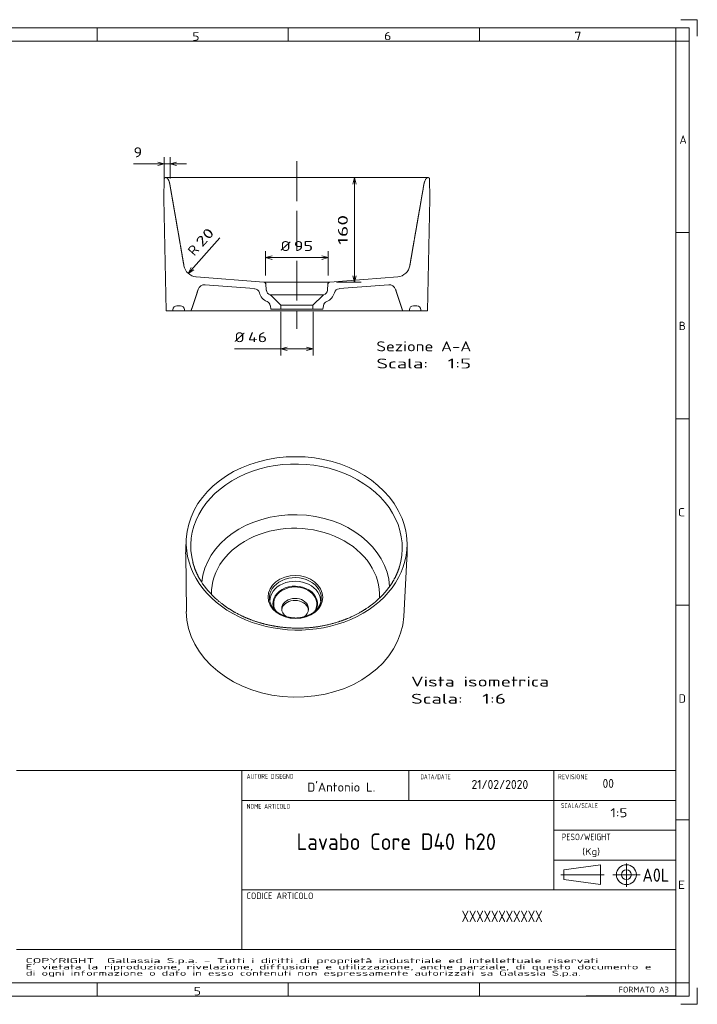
# Model space of a CAD drawing. Extents: x 0 to 420, y 0 to 297.
# Tile 2 of 2: x 216 to 420, y 0 to 297. Entities that reach past the tile are written whole.
import ezdxf
from ezdxf.enums import TextEntityAlignment as Align

# ---------------------------------------------------------------- set-up
doc = ezdxf.new("R2010")
doc.units = 0
doc.linetypes.add('DASHED', pattern=[15, 12, -3])
doc.layers.get('0').update_dxf_attribs({"lineweight": 13})
for name, color, linetype, lineweight in [('1', 7, 'Continuous', 13), ('10', 7, 'Continuous', 13), ('11', 7, 'Continuous', 13), ('2', 7, 'Continuous', 13)]:
    doc.layers.add(name, color=color, linetype=linetype, lineweight=lineweight)
doc.styles.get("Standard").update_dxf_attribs({"font": 'isocp.shx'})
doc.dimstyles.get("Standard").update_dxf_attribs({"dimtxt": 2.5, "dimasz": 2.5, "dimexe": 1.25, "dimexo": 0.625, "dimtad": 1, "dimcen": 2.5, "dimadec": 0, "dimazin": 0, "dimtfac": 1, "dimtmove": 0, "dimatfit": 0, "dimfxl": 0, "dimarcsym": 0})

# ---------------------------------------------------------------- blocks, each defined once
blk = doc.blocks.new('*D')
at = {"color": 7, "lineweight": 5, "ltscale": 0.160898}
for p, q in [((259.13, 249.06), (259.13, 255.49)), ((260.87, 249.06), (260.87, 255.49))]:
    blk.add_line(p, q, dxfattribs=at)
at = {"color": 7, "lineweight": 5, "ltscale": 0.400306}
blk.add_line((249.86, 253.49), (265.87, 253.49), dxfattribs=at)
at = {"color": 7, "lineweight": 5}
for p, q in [((113.73, 247.93), (51.22, 247.93)), ((53.22, 207.78), (53.22, 247.93)), ((316.51, 217.85), (316.51, 249.36)), ((79.77, 207.78), (51.22, 207.78)), ((280.37, 197.72), (304.02, 197.72)), ((113.73, 149.26), (48.14, 149.26)), ((50.14, 69.28), (50.14, 149.26)), ((112.21, 105.92), (132.12, 124.89)), ((113.73, 69.28), (48.14, 69.28))]:
    blk.add_line(p, q, dxfattribs=at)
at = {"color": 7, "lineweight": 5, "ltscale": 0.360173}
blk.add_line((266.37, 220.46), (275.92, 231.24), dxfattribs=at)
at = {"color": 7, "lineweight": 5, "ltscale": 0.184197}
for p, q in [((289.72, 219.85), (289.72, 227.22)), ((308.58, 219.85), (308.58, 227.22))]:
    blk.add_line(p, q, dxfattribs=at)
at = {"color": 7, "lineweight": 5, "ltscale": 0.471402}
blk.add_line((289.72, 225.22), (308.58, 225.22), dxfattribs=at)
at = {"color": 7, "lineweight": 5, "ltscale": 0.18564}
blk.add_line((311.08, 217.85), (318.51, 217.85), dxfattribs=at)
at = {"color": 7, "lineweight": 5, "ltscale": 0.329536}
for p, q in [((294.29, 208.9), (294.29, 195.72)), ((304.02, 208.9), (304.02, 195.72))]:
    blk.add_line(p, q, dxfattribs=at)
at = {"color": 7, "lineweight": 5}
for points in [[(257.19, 252.98), (259.13, 253.49), (257.19, 254.01)], [(262.8, 254.01), (260.87, 253.49), (262.8, 252.98)], [(53.74, 246), (53.22, 247.93), (52.71, 246)], [(317.03, 247.43), (316.51, 249.36), (315.99, 247.43)], [(291.66, 225.73), (289.72, 225.22), (291.66, 224.7)], [(306.65, 224.7), (308.58, 225.22), (306.65, 225.73)], [(267.26, 222.25), (266.37, 220.46), (268.04, 221.56)], [(315.99, 219.78), (316.51, 217.85), (317.03, 219.78)], [(52.71, 209.71), (53.22, 207.78), (53.74, 209.71)], [(296.22, 198.23), (294.29, 197.72), (296.22, 197.2)], [(302.09, 197.2), (304.02, 197.72), (302.09, 198.23)], [(50.66, 147.33), (50.14, 149.26), (49.62, 147.33)], [(118.21, 110.92), (119.25, 112.63), (117.5, 111.67)], [(113.25, 107.63), (112.21, 105.92), (113.96, 106.88)], [(49.62, 71.22), (50.14, 69.28), (50.66, 71.22)]]:
    blk.add_lwpolyline(points, dxfattribs=at)
for s, p, p2 in [('9', (249.86, 255.49), (252.46, 255.49)), ('%%c', (294.25, 227.22), (297.25, 227.22)), ('95', (298.25, 227.22), (304.05, 227.22)), ('%%c', (280.37, 199.72), (283.37, 199.72)), ('46', (284.37, 199.72), (290.17, 199.72))]:
    blk.add_text(s, height=3, dxfattribs=at).set_placement(p, p2, align=Align.FIT)
for s, rotation, p, p2 in [('160', 90, (314.51, 229.1), (314.51, 238.11)), ('200', 90, (51.22, 223.35), (51.22, 232.36)), ('20', 48.4669, (270.58, 228.22), (274.42, 232.57)), ('R', 48.4669, (268.19, 225.53), (269.91, 227.47)), ('46', 43.6076, (126.54, 122.34), (130.75, 126.34)), ('%%c', 43.6076, (123.65, 119.58), (125.82, 121.65)), ('400', 90, (48.14, 106.77), (48.14, 115.78)), ('%%c', 90, (48.14, 102.77), (48.14, 105.77))]:
    blk.add_text(s, height=3, rotation=rotation, dxfattribs=at).set_placement(p, p2, align=Align.FIT)
blk = doc.blocks.new('BLOCK51')
at = {"layer": '10', "color": 7, "lineweight": 5}
blk.add_text('FORMATO A3', height=1.75, dxfattribs=at).set_placement((396.23, 3.55), (411.41, 3.55), align=Align.FIT)
blk = doc.blocks.new('BLOCK59')
at = {"layer": '10', "color": 7, "lineweight": 5}
blk.add_text('5', height=2.5, dxfattribs=at).set_placement((267.59, 290.69), (269.76, 290.69), align=Align.FIT)
blk = doc.blocks.new('BLOCK60')
at = {"layer": '10', "color": 7, "lineweight": 5}
blk.add_text('6', height=2.5, dxfattribs=at).set_placement((325.49, 290.82), (327.66, 290.82), align=Align.FIT)
blk = doc.blocks.new('BLOCK61')
at = {"layer": '10', "color": 7, "lineweight": 5}
blk.add_text('7', height=2.5, dxfattribs=at).set_placement((382.89, 290.87), (385.06, 290.87), align=Align.FIT)
blk = doc.blocks.new('BLOCK65')
at = {"layer": '10', "color": 7, "lineweight": 5}
blk.add_text('5', height=2.5, dxfattribs=at).set_placement((268.05, 2.71), (270.22, 2.71), align=Align.FIT)
blk = doc.blocks.new('BLOCK66')
at = {"layer": '10', "color": 7, "lineweight": 5}
blk.add_text('E', height=2.5, rotation=0, dxfattribs=at).set_placement((414.13, 34.79), (416.3, 34.79), align=Align.FIT)
blk = doc.blocks.new('BLOCK67')
at = {"layer": '10', "color": 7, "lineweight": 5}
blk.add_text('D', height=2.5, rotation=0, dxfattribs=at).set_placement((414.38, 90.99), (416.54, 90.99), align=Align.FIT)
blk = doc.blocks.new('BLOCK68')
at = {"layer": '10', "color": 7, "lineweight": 5}
blk.add_text('C', height=2.5, rotation=0, dxfattribs=at).set_placement((414.12, 147.19), (416.29, 147.19), align=Align.FIT)
blk = doc.blocks.new('BLOCK69')
at = {"layer": '10', "color": 7, "lineweight": 5}
blk.add_text('B', height=2.5, rotation=0, dxfattribs=at).set_placement((414.38, 203.39), (416.55, 203.39), align=Align.FIT)
blk = doc.blocks.new('BLOCK70')
at = {"layer": '10', "color": 7, "lineweight": 5}
blk.add_text('A', height=2.5, rotation=0, dxfattribs=at).set_placement((414.63, 259.59), (416.8, 259.59), align=Align.FIT)
blk = doc.blocks.new('BLOCK71')
at = {"layer": '1', "color": 7, "lineweight": 5, "width": 0.765}
blk.add_text('A0L', height=3.999, dxfattribs=at).set_placement((403.44, 36.97), (411.51, 36.97), align=Align.FIT)
blk = doc.blocks.new('BLOCK72')
at = {"layer": '1', "color": 7, "lineweight": 5, "width": 0.765}
blk.add_text('(Kg)', height=1.999, dxfattribs=at).set_placement((385.26, 45.06), (390.64, 45.06), align=Align.FIT)
blk = doc.blocks.new('BLOCK73')
at = {"layer": '1', "color": 7, "lineweight": 5, "width": 0.765}
blk.add_text('REVISIONE', height=1.499, dxfattribs=at).set_placement((377.89, 67.89), (386.97, 67.89), align=Align.FIT)
blk = doc.blocks.new('BLOCK74')
at = {"layer": '1', "color": 7, "lineweight": 5, "width": 0.765}
blk.add_text('SCALA/SCALE', height=1.499, dxfattribs=at).set_placement((378.89, 59.21), (389.99, 59.21), align=Align.FIT)
blk = doc.blocks.new('BLOCK75')
at = {"layer": '1', "color": 7, "lineweight": 5, "width": 0.765}
blk.add_text('PESO/WEIGHT', height=1.999, dxfattribs=at).set_placement((379.04, 49.5), (393.85, 49.5), align=Align.FIT)
blk = doc.blocks.new('BLOCK76')
at = {"layer": '1', "color": 7, "lineweight": 5, "width": 0.765}
blk.add_text('DATA/DATE', height=1.499, dxfattribs=at).set_placement((336.44, 67.89), (345.53, 67.89), align=Align.FIT)
blk = doc.blocks.new('BLOCK77')
at = {"layer": '1', "color": 7, "lineweight": 5, "width": 0.765}
blk.add_text('CODICE ARTICOLO', height=1.999, dxfattribs=at).set_placement((283.95, 31.73), (304.14, 31.73), align=Align.FIT)
blk = doc.blocks.new('BLOCK78')
at = {"layer": '1', "color": 7, "lineweight": 5, "width": 1.35}
for s, p, p2 in [('COPYRIGHT  Gallassia S.p.a. - Tutti i diritti di proprietà industriale ed intellettuale riservati', (217.31, 12.44), (390.17, 12.44)), ("E' vietata la riproduzione, rivelazione, diffusione e utilizzazione, anche parziale, di questo documento e", (217.31, 10.54), (406.21, 10.54)), ('di ogni informazione o dato in esso contenuti non espressamente autorizzati sa Galassia S.p.a.', (217.31, 8.64), (384.82, 8.64))]:
    blk.add_text(s, height=1.5, dxfattribs=at).set_placement(p, p2, align=Align.FIT)
blk = doc.blocks.new('BLOCK79')
at = {"layer": '1', "color": 7, "lineweight": 5, "width": 0.765}
blk.add_text('AUTORE DISEGNO', height=1.499, dxfattribs=at).set_placement((283.99, 68), (298.12, 68), align=Align.FIT)
blk = doc.blocks.new('BLOCK80')
at = {"layer": '1', "color": 7, "lineweight": 5, "width": 0.765}
blk.add_text('NOME ARTICOLO', height=1.499, dxfattribs=at).set_placement((284, 58.95), (297.12, 58.95), align=Align.FIT)
blk = doc.blocks.new('BLOCK85')
at = {"layer": '2', "color": 7, "lineweight": 5, "width": 0.72}
blk.add_text("D'Antonio L.", height=2.7, dxfattribs=at).set_placement((302.3, 64.16), (322.83, 64.16), align=Align.FIT)
blk = doc.blocks.new('BLOCK86')
at = {"layer": '2', "color": 7, "lineweight": 5, "width": 0.72}
blk.add_text('21/02/2020', height=2.7, dxfattribs=at).set_placement((351.86, 64.96), (368.97, 64.96), align=Align.FIT)
blk = doc.blocks.new('BLOCK87')
at = {"layer": '2', "color": 7, "lineweight": 5, "width": 0.72}
blk.add_text('00', height=2.7, dxfattribs=at).set_placement((391.41, 65.28), (394.83, 65.28), align=Align.FIT)
blk = doc.blocks.new('BLOCK88')
at = {"layer": '2', "color": 7, "lineweight": 5, "width": 0.72}
blk.add_text('1:5', height=2.7, dxfattribs=at).set_placement((393.78, 56.43), (398.91, 56.43), align=Align.FIT)
blk = doc.blocks.new('BLOCK89')
at = {"layer": '2', "color": 7, "lineweight": 5, "width": 0.72}
blk.add_text('Lavabo Core D40 h20', height=5, dxfattribs=at).set_placement((299.06, 46.55), (359.25, 46.55), align=Align.FIT)
blk = doc.blocks.new('BLOCK90')
at = {"layer": '2', "color": 7, "lineweight": 5, "width": 0.72}
blk.add_text('XXXXXXXXXXX', height=3.5, dxfattribs=at).set_placement((348.88, 24.78), (373.28, 24.78), align=Align.FIT)
blk = doc.blocks.new('BLOCK95')
at = {"color": 7, "lineweight": 5}
for s, p, p2 in [('Sezione A-A', (120, -60.8), (263.1, -60.8)), ('Scala:', (120, -86.7), (198.1, -86.7)), ('  1:5', (198.1, -86.7), (263.1, -86.7))]:
    blk.add_text(s, height=15, dxfattribs=at).set_placement(p, p2, align=Align.FIT)
blk = doc.blocks.new('BLOCK96')
at = {"color": 7, "lineweight": 5}
for p, q in [((-200, 200.3), (-200.5, 169)), ((200, 200.3), (200.5, 169)), ((-197, 0.5), (-200.5, 169)), ((197, 0.5), (200.5, 169)), ((-49.7, 43.6), (-152.2, 51.7)), ((49.7, 43.6), (152.2, 51.7)), ((-63.7, 33.7), (-138.7, 39.6)), ((63.7, 33.7), (138.7, 39.6)), ((-24.3, 8.9), (-39, 23.5)), ((24.3, 8.9), (39, 23.5))]:
    blk.add_line(p, q, dxfattribs=at)
at = {"color": 7, "lineweight": 5, "ltscale": 0.240312}
for p, q in [((-46.1, 31.3), (-46.9, 40.9)), ((46.1, 31.3), (46.9, 40.9))]:
    blk.add_line(p, q, dxfattribs=at)
at = {"color": 7, "lineweight": 5, "ltscale": 0.250262}
for p, q in [((-197, 0.5), (-187, 0.5)), ((187, 0.5), (197, 0.5))]:
    blk.add_line(p, q, dxfattribs=at)
at = {"color": 7, "lineweight": 5, "ltscale": 0.0375}
for p, q in [((-187, 0.5), (-187, 2)), ((-169.8, 0.5), (-169.8, 2)), ((169.8, 0.5), (169.8, 2)), ((187, 0.5), (187, 2))]:
    blk.add_line(p, q, dxfattribs=at)
at = {"color": 7, "lineweight": 5, "ltscale": 0.128527}
for p, q in [((-181, 8), (-175.8, 8)), ((175.8, 8), (181, 8))]:
    blk.add_line(p, q, dxfattribs=at)
at = {"color": 7, "lineweight": 5, "ltscale": 0.254395}
for p, q in [((-169.8, 0.5), (-159.6, 0.5)), ((159.6, 0.5), (169.8, 0.5))]:
    blk.add_line(p, q, dxfattribs=at)
at = {"color": 7, "lineweight": 5, "ltscale": 0.12639}
for p, q in [((-39.3, 3), (-40, 8)), ((39.3, 3), (40, 8))]:
    blk.add_line(p, q, dxfattribs=at)
at = {"color": 7, "lineweight": 5, "ltscale": 0.375}
for p, q in [((-39.3, 3), (-24.3, 3)), ((24.3, 3), (39.3, 3))]:
    blk.add_line(p, q, dxfattribs=at)
at = {"color": 7, "lineweight": 5, "ltscale": 0.147125}
for p, q in [((-24.3, 3), (-24.3, 8.9)), ((24.3, 3), (24.3, 8.9))]:
    blk.add_line(p, q, dxfattribs=at)
at = {"color": 7, "lineweight": 5}
for centre, radius, start, end in [((-210.6, 189.4), 18.8, 19.6024, 28.1803), ((210.6, 189.4), 18.8, 151.8197, 160.3976), ((-150.7, 71.6), 20, 189.8362, 265.5), ((150.7, 71.6), 20, 274.5, 350.1638), ((-139.4, 29.6), 10, 85.5, 162.9321), ((-64.4, 25.7), 8, 13.6523, 85.5), ((-49.9, 40.6), 3, 5.0001, 85.4999), ((-38.1, 32), 8, 185, 253.9069), ((38.1, 32), 8, 286.0931, 355), ((49.9, 40.6), 3, 94.5001, 174.9999), ((64.4, 25.7), 8, 94.5, 166.3477), ((139.4, 29.6), 10, 17.0679, 94.5), ((-38.1, 32), 19, 193.6523, 248.5886), ((-41.1, 21.4), 3, 45, 73.9069), ((41.1, 21.4), 3, 106.0931, 135), ((38.1, 32), 19, 291.4114, 346.3477), ((-181, 2), 6, 90, 180), ((-175.8, 2), 6, 0, 89.9999), ((-48, 6.9), 8, 8.0001, 68.5886), ((48, 6.9), 8, 111.4114, 171.9999), ((175.8, 2), 6, 90.0001, 180), ((181, 2), 6, 0, 90)]:
    blk.add_arc(centre, radius, start, end, dxfattribs=at)
for points, knots in [([(-200, 200.3), (-199.8, 200.4), (-199.6, 200.5), (-199.4, 200.6), (-199.2, 200.7), (-199, 200.8), (-199, 200.8), (-199, 200.8), (-199, 200.9), (-198.9, 200.9), (-198.9, 200.9), (-198.9, 200.9), (-198.8, 200.9), (-198.8, 200.9), (-198.8, 201), (-198.7, 201), (-198.7, 201), (-198.7, 201), (-198.7, 201), (-198.6, 201), (-198.6, 201.1), (-198.6, 201.1), (-198.5, 201.1), (-198.5, 201.1), (-198.5, 201.1), (-198.5, 201.1), (-198.4, 201.1), (-198.4, 201.1), (-198.4, 201.1), (-198.4, 201.2), (-198.4, 201.2), (-198.4, 201.2), (-198.3, 201.2), (-198.3, 201.2), (-198.2, 201.2), (-198.1, 201.2), (-198, 201.3), (-197.8, 201.2), (-197.7, 201.2), (-197.7, 201.2), (-197.7, 201.2), (-197.7, 201.2), (-197.7, 201.2), (-197.7, 201.2), (-197.7, 201.2), (-197.6, 201.2), (-197.6, 201.2), (-197.6, 201.2), (-197.6, 201.2), (-197.6, 201.2), (-197.6, 201.2), (-197.6, 201.2), (-197.6, 201.2), (-197.6, 201.2), (-197.5, 201.2), (-197.4, 201.2), (-197.3, 201.2), (-197.2, 201.2), (-197.1, 201.1), (-197, 201.1), (-197, 201.1), (-197, 201.1), (-197, 201.1), (-197, 201.1), (-196.9, 201.1), (-196.9, 201.1), (-196.9, 201.1), (-196.9, 201), (-196.8, 201), (-196.8, 201), (-196.8, 201), (-196.8, 201), (-196.8, 201), (-196.8, 201), (-196.7, 201), (-196.7, 201), (-196.7, 201), (-196.6, 200.9), (-196.6, 200.9), (-196.5, 200.9), (-196.4, 200.8), (-196.3, 200.8), (-196.2, 200.7), (-196.1, 200.7), (-196, 200.6), (-195.9, 200.5), (-195.8, 200.4), (-195.7, 200.4), (-195.4, 200.2), (-195.2, 199.9), (-195, 199.7), (-194.7, 199.3), (-194.4, 198.8), (-194.3, 198.6), (-194.2, 198.4), (-194, 198.2)], [0, 0, 0, 0, 0, 0, 3.09725, 3.09725, 3.09725, 3.406994, 3.406994, 3.406994, 3.716738, 3.716738, 3.716738, 4.026557, 4.026557, 4.026557, 4.336377, 4.336377, 4.336377, 4.632837, 4.632837, 4.632837, 4.936557, 4.936557, 4.936557, 5.243795, 5.243795, 5.243795, 5.346209, 5.346209, 5.346209, 5.552808, 5.552808, 5.552808, 5.652829, 5.652829, 5.652829, 7.700691, 7.700691, 7.700691, 7.813357, 7.813357, 7.813357, 7.926023, 7.926023, 7.926023, 8.0387, 8.0387, 8.0387, 8.151376, 8.151376, 8.151376, 8.264039, 8.264039, 8.264039, 8.376701, 8.376701, 8.376701, 10.05375, 10.05375, 10.05375, 10.208264, 10.208264, 10.208264, 10.513286, 10.513286, 10.513286, 10.818307, 10.818307, 10.818307, 10.975468, 10.975468, 10.975468, 11.127252, 11.127252, 11.127252, 11.43082, 11.43082, 11.43082, 12.037951, 12.037951, 12.037951, 13.252178, 13.252178, 13.252178, 14.473531, 14.473531, 14.473531, 15.69601, 15.69601, 15.69601, 20.572113, 20.572113, 20.572113, 24.379658, 24.379658, 24.379658, 24.379658, 24.379658, 24.379658]), ([(200, 200.3), (199.8, 200.4), (199.6, 200.5), (199.4, 200.6), (199.2, 200.7), (199, 200.8), (199, 200.8), (199, 200.8), (199, 200.9), (198.9, 200.9), (198.9, 200.9), (198.9, 200.9), (198.8, 200.9), (198.8, 200.9), (198.8, 201), (198.7, 201), (198.7, 201), (198.7, 201), (198.7, 201), (198.6, 201), (198.6, 201.1), (198.6, 201.1), (198.5, 201.1), (198.5, 201.1), (198.5, 201.1), (198.5, 201.1), (198.4, 201.1), (198.4, 201.1), (198.4, 201.1), (198.4, 201.2), (198.4, 201.2), (198.4, 201.2), (198.3, 201.2), (198.3, 201.2), (198.2, 201.2), (198.1, 201.2), (198, 201.3), (197.8, 201.2), (197.7, 201.2), (197.7, 201.2), (197.7, 201.2), (197.7, 201.2), (197.7, 201.2), (197.7, 201.2), (197.7, 201.2), (197.6, 201.2), (197.6, 201.2), (197.6, 201.2), (197.6, 201.2), (197.6, 201.2), (197.6, 201.2), (197.6, 201.2), (197.6, 201.2), (197.6, 201.2), (197.5, 201.2), (197.4, 201.2), (197.3, 201.2), (197.2, 201.2), (197.1, 201.1), (197, 201.1), (197, 201.1), (197, 201.1), (197, 201.1), (197, 201.1), (196.9, 201.1), (196.9, 201.1), (196.9, 201.1), (196.9, 201), (196.8, 201), (196.8, 201), (196.8, 201), (196.8, 201), (196.8, 201), (196.8, 201), (196.7, 201), (196.7, 201), (196.7, 201), (196.6, 200.9), (196.6, 200.9), (196.5, 200.9), (196.4, 200.8), (196.3, 200.8), (196.2, 200.7), (196.1, 200.7), (196, 200.6), (195.9, 200.5), (195.8, 200.4), (195.7, 200.4), (195.4, 200.2), (195.2, 199.9), (195, 199.7), (194.7, 199.3), (194.4, 198.8), (194.3, 198.6), (194.2, 198.4), (194, 198.2)], [0, 0, 0, 0, 0, 0, 3.09725, 3.09725, 3.09725, 3.406994, 3.406994, 3.406994, 3.716738, 3.716738, 3.716738, 4.026557, 4.026557, 4.026557, 4.336377, 4.336377, 4.336377, 4.632837, 4.632837, 4.632837, 4.936557, 4.936557, 4.936557, 5.243795, 5.243795, 5.243795, 5.346209, 5.346209, 5.346209, 5.552808, 5.552808, 5.552808, 5.652829, 5.652829, 5.652829, 7.700691, 7.700691, 7.700691, 7.813357, 7.813357, 7.813357, 7.926023, 7.926023, 7.926023, 8.0387, 8.0387, 8.0387, 8.151376, 8.151376, 8.151376, 8.264039, 8.264039, 8.264039, 8.376701, 8.376701, 8.376701, 10.05375, 10.05375, 10.05375, 10.208264, 10.208264, 10.208264, 10.513286, 10.513286, 10.513286, 10.818307, 10.818307, 10.818307, 10.975468, 10.975468, 10.975468, 11.127252, 11.127252, 11.127252, 11.43082, 11.43082, 11.43082, 12.037951, 12.037951, 12.037951, 13.252178, 13.252178, 13.252178, 14.473531, 14.473531, 14.473531, 15.69601, 15.69601, 15.69601, 20.572113, 20.572113, 20.572113, 24.379658, 24.379658, 24.379658, 24.379658, 24.379658, 24.379658]), ([(-170.4, 68.2), (-171.5, 74.5), (-172.6, 80.9), (-173.7, 87.2), (-175, 95.1), (-176.4, 102.9), (-176.7, 104.5), (-177.2, 107.6), (-177.7, 110.7), (-178, 112.3), (-178.8, 117), (-179.6, 121.6), (-180.2, 124.7), (-181.1, 129.8), (-181.9, 134.9), (-182.3, 136.9), (-183.2, 142.2), (-184.1, 147.5), (-184.7, 150.7), (-185.3, 154.4), (-186, 158.1), (-186.1, 158.7), (-186.3, 159.8), (-186.5, 160.9), (-186.5, 161.5), (-187.3, 165.8), (-188, 169.9), (-188.6, 173.5), (-189.3, 177.2), (-189.8, 180.2), (-189.8, 180.4), (-190.1, 181.7), (-190.3, 182.8), (-190.4, 183.6), (-190.6, 184.7), (-190.7, 185.6), (-190.8, 185.8), (-190.8, 186.2), (-190.9, 186.5), (-190.9, 186.6), (-190.9, 186.8), (-190.9, 186.9), (-190.9, 186.9), (-191, 187), (-191, 187), (-191, 187), (-191, 187.1), (-191, 187.2), (-191, 187.3), (-191, 187.3), (-191, 187.4), (-191, 187.5), (-191, 187.5), (-191.1, 187.6), (-191.1, 187.6), (-191.1, 187.9), (-191.2, 188.2), (-191.2, 188.6), (-191.3, 189.1), (-191.4, 189.6)], [0, 0, 0, 0, 0, 0, 45.991037, 45.991037, 45.991037, 57.446958, 57.446958, 57.446958, 68.891172, 68.891172, 68.891172, 91.666033, 91.666033, 91.666033, 106.716884, 106.716884, 106.716884, 131.00088, 131.00088, 131.00088, 135.366946, 135.366946, 135.366946, 139.718177, 139.718177, 139.718177, 168.856107, 168.856107, 168.856107, 171.724148, 171.724148, 171.724148, 182.904236, 182.904236, 182.904236, 190.235607, 190.235607, 190.235607, 194.437618, 194.437618, 194.437618, 195.782787, 195.782787, 195.782787, 197.114424, 197.114424, 197.114424, 199.767036, 199.767036, 199.767036, 200.939513, 200.939513, 200.939513, 202.123025, 202.123025, 202.123025, 209.91989, 209.91989, 209.91989, 209.91989, 209.91989, 209.91989]), ([(170.4, 68.2), (171.5, 74.5), (172.6, 80.9), (173.7, 87.2), (175, 95.1), (176.4, 102.9), (176.7, 104.5), (177.2, 107.6), (177.7, 110.7), (178, 112.3), (178.8, 117), (179.6, 121.6), (180.2, 124.7), (181.1, 129.8), (181.9, 134.9), (182.3, 136.9), (183.2, 142.2), (184.1, 147.5), (184.7, 150.7), (185.3, 154.4), (186, 158.1), (186.1, 158.7), (186.3, 159.8), (186.5, 160.9), (186.5, 161.5), (187.3, 165.8), (188, 169.9), (188.6, 173.5), (189.3, 177.2), (189.8, 180.2), (189.8, 180.4), (190.1, 181.7), (190.3, 182.8), (190.4, 183.6), (190.6, 184.7), (190.7, 185.6), (190.8, 185.8), (190.8, 186.2), (190.9, 186.5), (190.9, 186.6), (190.9, 186.8), (190.9, 186.9), (190.9, 186.9), (191, 187), (191, 187), (191, 187), (191, 187.1), (191, 187.2), (191, 187.3), (191, 187.3), (191, 187.4), (191, 187.5), (191, 187.5), (191.1, 187.6), (191.1, 187.6), (191.1, 187.9), (191.2, 188.2), (191.2, 188.6), (191.3, 189.1), (191.4, 189.6)], [0, 0, 0, 0, 0, 0, 45.991037, 45.991037, 45.991037, 57.446958, 57.446958, 57.446958, 68.891172, 68.891172, 68.891172, 91.666033, 91.666033, 91.666033, 106.716884, 106.716884, 106.716884, 131.00088, 131.00088, 131.00088, 135.366946, 135.366946, 135.366946, 139.718177, 139.718177, 139.718177, 168.856107, 168.856107, 168.856107, 171.724148, 171.724148, 171.724148, 182.904236, 182.904236, 182.904236, 190.235607, 190.235607, 190.235607, 194.437618, 194.437618, 194.437618, 195.782787, 195.782787, 195.782787, 197.114424, 197.114424, 197.114424, 199.767036, 199.767036, 199.767036, 200.939513, 200.939513, 200.939513, 202.123025, 202.123025, 202.123025, 209.919889, 209.919889, 209.919889, 209.919889, 209.919889, 209.919889]), ([(-149, 32.5), (-149.2, 31.9), (-149.4, 31.2), (-149.6, 30.6), (-150.4, 28.1), (-151.2, 25.5), (-151.8, 23.7), (-153, 20.1), (-154.2, 16.5), (-154.7, 14.7), (-155.4, 12.9), (-156, 11), (-156, 10.9), (-156.2, 10.5), (-156.3, 10), (-156.4, 9.7), (-156.6, 9.2), (-156.8, 8.7), (-156.8, 8.5), (-157, 8.1), (-157.2, 7.6), (-157.3, 7.3), (-157.4, 6.9), (-157.6, 6.4), (-157.6, 6.4), (-157.7, 6.2), (-157.7, 6), (-157.7, 6), (-157.9, 5.5), (-158.1, 5), (-158.2, 4.6), (-158.4, 4.1), (-158.5, 3.6), (-158.6, 3.6), (-158.6, 3.4), (-158.7, 3.3), (-158.7, 3.2), (-158.8, 3), (-158.9, 2.7), (-158.9, 2.6), (-159, 2.2), (-159.1, 1.9), (-159.2, 1.7), (-159.3, 1.5), (-159.3, 1.3), (-159.4, 1.3), (-159.4, 1.2), (-159.4, 1.1), (-159.4, 1.1), (-159.5, 0.9), (-159.5, 0.8), (-159.6, 0.7), (-159.6, 0.6), (-159.6, 0.5)], [0, 0, 0, 0, 0, 0, 6.959429, 6.959429, 6.959429, 27.663202, 27.663202, 27.663202, 46.681156, 46.681156, 46.681156, 47.581598, 47.581598, 47.581598, 51.524634, 51.524634, 51.524634, 53.707623, 53.707623, 53.707623, 57.443031, 57.443031, 57.443031, 58.217672, 58.217672, 58.217672, 59.066028, 59.066028, 59.066028, 63.44522, 63.44522, 63.44522, 63.862872, 63.862872, 63.862872, 64.738387, 64.738387, 64.738387, 66.20626, 66.20626, 66.20626, 67.674398, 67.674398, 67.674398, 68.134151, 68.134151, 68.134151, 68.61408, 68.61408, 68.61408, 69.533566, 69.533566, 69.533566, 69.533566, 69.533566, 69.533566]), ([(149, 32.5), (149.2, 31.9), (149.4, 31.2), (149.6, 30.6), (150.4, 28.1), (151.2, 25.5), (151.8, 23.7), (153, 20.1), (154.2, 16.5), (154.7, 14.7), (155.4, 12.9), (156, 11), (156, 10.9), (156.2, 10.5), (156.3, 10), (156.4, 9.7), (156.6, 9.2), (156.8, 8.7), (156.8, 8.5), (157, 8.1), (157.2, 7.6), (157.3, 7.3), (157.4, 6.9), (157.6, 6.4), (157.6, 6.4), (157.7, 6.2), (157.7, 6), (157.7, 6), (157.9, 5.5), (158.1, 5), (158.2, 4.6), (158.4, 4.1), (158.5, 3.6), (158.6, 3.6), (158.6, 3.4), (158.7, 3.3), (158.7, 3.2), (158.8, 3), (158.9, 2.7), (158.9, 2.6), (159, 2.2), (159.1, 1.9), (159.2, 1.7), (159.3, 1.5), (159.3, 1.3), (159.4, 1.3), (159.4, 1.2), (159.4, 1.1), (159.4, 1.1), (159.5, 0.9), (159.5, 0.8), (159.6, 0.7), (159.6, 0.6), (159.6, 0.5)], [0, 0, 0, 0, 0, 0, 6.959429, 6.959429, 6.959429, 27.663202, 27.663202, 27.663202, 46.681156, 46.681156, 46.681156, 47.581597, 47.581597, 47.581597, 51.524634, 51.524634, 51.524634, 53.707623, 53.707623, 53.707623, 57.443031, 57.443031, 57.443031, 58.217672, 58.217672, 58.217672, 59.06605, 59.06605, 59.06605, 63.445243, 63.445243, 63.445243, 63.862896, 63.862896, 63.862896, 64.738411, 64.738411, 64.738411, 66.206284, 66.206284, 66.206284, 67.674422, 67.674422, 67.674422, 68.134175, 68.134175, 68.134175, 68.614104, 68.614104, 68.614104, 69.53359, 69.53359, 69.53359, 69.53359, 69.53359, 69.53359])]:
    blk.add_open_spline(points, degree=5, knots=knots, dxfattribs=at)
for points in [[(-191.4, 189.6), (-191.6, 190.9), (-191.9, 192.1), (-192.1, 193.3), (-192.5, 194.5), (-192.9, 195.7)], [(191.4, 189.6), (191.6, 190.9), (191.9, 192.1), (192.1, 193.3), (192.5, 194.5), (192.9, 195.7)]]:
    blk.add_open_spline(points, degree=5, dxfattribs=at)
blk = doc.blocks.new('BLOCK97')
at = {"color": 7, "lineweight": 5}
for s, p, p2 in [('Vista isometrica', (210, -135), (459.8, -135)), ('Scala:', (210, -166.1), (303.7, -166.1)), ('  1:6', (303.7, -166.1), (381.8, -166.1))]:
    blk.add_text(s, height=18, dxfattribs=at).set_placement(p, p2, align=Align.FIT)
blk = doc.blocks.new('BLOCK98')
at = {"color": 7, "lineweight": 5, "ltscale": 0.484857}
blk.add_line((-197, 132.1), (-198, 112.7), dxfattribs=at)
at = {"color": 7, "lineweight": 5, "ltscale": 0.484858}
blk.add_line((202.7, 123.2), (202.8, 103.8), dxfattribs=at)
at = {"color": 7, "lineweight": 5}
for p, q in [((-196.9, 0.6), (-198.1, 105)), ((196.8, -8.2), (202.6, 96.1))]:
    blk.add_line(p, q, dxfattribs=at)
at = {"color": 7, "lineweight": 5, "ltscale": 0.000442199}
blk.add_line((172.6, 48.2), (172.6, 48.2), dxfattribs=at)
at = {"color": 7, "lineweight": 5, "ltscale": 0.000879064}
blk.add_line((-140.9, 21.7), (-140.9, 21.7), dxfattribs=at)
at = {"color": 7, "lineweight": 5}
for centre, radius, start, end in [((-97.9, 110.8), 89.7, 193.4667, 194.5152), ((103.8, 106), 88.5, 342.9191, 343.9897), ((-58, 126), 132.5, 208.2859, 212.0197)]:
    blk.add_arc(centre, radius, start, end, dxfattribs=at)
for centre, major_axis, ratio, start_param, end_param in [((2.8, 124.1), (199.9, -4.4), 0.78471, 0.418438, 3.119417), ((2.6, 117.5), (191.4, -4.2), 0.78471, 6.059466, 9.648497), ((2.8, 124.1), (199.9, -4.4), 0.78471, 0.022148, 0.418438), ((0.9, 42.3), (170.3, -3.8), 0.78471, 0.05693, 3.084656), ((0.7, 32), (152.2, -3.4), 0.78471, 6.252854, 9.455102), ((2.8, 124.1), (199.9, -4.4), 0.78471, 3.119417, 6.305333), ((2.3, 104.8), (200.4, -4.5), 0.78471, 3.119417, 3.168177), ((2.3, 104.8), (200.4, -4.5), 0.78471, 6.256578, 6.305333), ((-19.7, 104.1), (167.4, -30.3), 0.765796, 3.749849, 4.050009), ((0.6, 27), (49.6, -1.1), 0.78471, 3.560031, 9.843216), ((0.6, 25.3), (46.9, -1), 0.78471, 6.172124, 9.535916), ((0.4, 19.4), (46.1, -1), 0.78471, 6.25435, 9.453631), ((0.3, 15.1), (40.3, -0.9), 0.78471, 5.910577, 9.797328), ((0.3, 14.6), (39, -0.9), 0.78471, 0.418438, 3.592167), ((24.2, 103.2), (168.7, 22.7), 0.765776, 5.375816, 5.675744), ((1, 25), (47.3, -1.3), 0.765133, 3.254357, 3.555555), ((0.1, 5.5), (24.3, -0.5), 0.78471, 0.418438, 3.141571), ((0, 1.8), (24.3, -0.5), 0.78471, 0.418438, 3.045933), ((0.3, 14.6), (39, -0.9), 0.78471, 5.832544, 6.701624), ((0, 0.3), (196.9, -4.4), 0.78471, 3.168177, 6.256578), ((0.1, 5.5), (24.3, -0.5), 0.78471, 3.141571, 3.981895), ((0.1, 5.5), (24.3, -0.5), 0.78471, 5.442937, 6.283163), ((0, 1.8), (24.3, -0.5), 0.78471, 0.09568, 0.418438), ((0.1, 5.5), (24.3, -0.5), 0.78471, 6.283163, 6.701624)]:
    blk.add_ellipse(centre, major_axis=major_axis, ratio=ratio, start_param=start_param, end_param=end_param, dxfattribs=at)
for points, knots in [([(-174.6, 63.3), (-174.8, 63.6), (-175.2, 64.3), (-175.8, 65.4), (-176.3, 66.5), (-176.9, 67.6), (-177.4, 68.6), (-177.9, 69.7), (-178.4, 70.8), (-178.9, 71.9), (-179.4, 73.2), (-180, 74.5), (-180.5, 75.7), (-181, 77), (-181.5, 78.3), (-182, 79.5), (-182.4, 80.8), (-182.7, 81.8), (-183, 82.7), (-183.3, 83.4), (-183.5, 84.2), (-183.7, 84.9), (-184, 85.7), (-184.2, 86.4), (-184.4, 87.1), (-184.6, 87.7), (-184.7, 88.2), (-184.7, 88.4)], [0, 0, 0, 0, 1.219824, 2.436939, 3.644621, 4.849657, 6.04447, 7.236705, 8.417352, 9.595488, 11.010234, 12.41253, 13.801662, 15.176225, 16.535144, 17.876779, 19.196253, 20.487029, 21.105349, 21.948884, 22.763002, 23.568353, 24.342667, 25.095293, 25.81479, 26.479862, 27.108923, 27.108923, 27.108923, 27.108923]), ([(172.6, 48.2), (172.9, 48.6), (173.4, 49.3), (174.2, 50.5), (175, 51.7), (175.8, 52.9), (176.6, 54.3), (177.4, 55.6), (178.2, 57), (179, 58.4), (179.7, 59.7), (180.5, 61.1), (181.2, 62.5), (181.8, 63.7), (182.3, 64.8), (182.8, 65.7), (183.2, 66.7), (183.7, 67.6), (184.1, 68.5), (184.5, 69.4), (184.9, 70.4), (185.4, 71.5), (185.9, 72.8), (186.4, 74.2), (186.8, 75.2), (187.1, 76), (187.3, 76.7), (187.6, 77.4), (187.8, 78.1), (188.1, 78.8), (188.3, 79.5), (188.4, 79.9), (188.5, 80.1)], [0, 0, 0, 0, 1.419915, 2.836115, 4.24211, 5.644468, 7.254369, 8.85347, 10.440136, 12.022224, 13.591212, 15.149154, 16.69557, 18.229511, 19.274007, 20.31654, 21.348967, 22.379482, 23.392303, 24.403257, 25.398855, 26.392635, 28.092482, 29.749504, 30.587674, 31.396258, 32.203481, 32.979839, 33.731479, 34.450027, 35.114269, 35.742543, 35.742543, 35.742543, 35.742543]), ([(-140.9, 21.7), (-140.4, 21.3), (-139.4, 20.4), (-137.7, 19), (-135.9, 17.5), (-133.9, 15.9), (-131.6, 14.1), (-129.6, 12.6), (-127.8, 11.3), (-126.4, 10.3), (-125, 9.3), (-123.4, 8.2), (-121.7, 7.1), (-119.9, 5.9), (-118.1, 4.8), (-116.3, 3.6), (-114.4, 2.5), (-112.6, 1.4), (-110.9, 0.4), (-109.1, -0.6), (-107, -1.8), (-104.5, -3.1), (-101.6, -4.6), (-98.7, -6), (-96.1, -7.3), (-93.8, -8.3), (-91.9, -9.2), (-89.9, -10.1), (-88, -10.9), (-86, -11.7), (-84, -12.5), (-82, -13.3), (-79.9, -14.1), (-77.6, -15), (-75.2, -15.9), (-72.7, -16.7), (-70.5, -17.4), (-68.5, -18.1), (-66.8, -18.6), (-65, -19.2), (-63.2, -19.7), (-61.4, -20.2), (-59.6, -20.7), (-57.8, -21.2), (-55.9, -21.7), (-53.9, -22.2), (-51.7, -22.7), (-49.6, -23.2), (-47.4, -23.7), (-45.3, -24.1), (-43.1, -24.6), (-40.9, -25), (-38.7, -25.4), (-36.5, -25.8), (-34.3, -26.2), (-32.1, -26.5), (-29.9, -26.8), (-27.7, -27.1), (-25.5, -27.4), (-23.3, -27.7), (-20.8, -28), (-17.9, -28.2), (-14.7, -28.5), (-11.6, -28.7), (-8.4, -28.9), (-5.2, -29.1), (-2, -29.2), (1.2, -29.3), (4.4, -29.3), (7.6, -29.3), (10.7, -29.2), (13.9, -29.1), (17.1, -29), (20.3, -28.8), (23.5, -28.6), (26.6, -28.3), (29.8, -28), (33, -27.7), (36.2, -27.3), (39.3, -26.9), (42.5, -26.4), (45.7, -25.9), (48.8, -25.3), (51.9, -24.7), (55, -24.1), (58.1, -23.4), (61.2, -22.7), (64.3, -22), (67.3, -21.2), (70.4, -20.4), (73.4, -19.5), (76.3, -18.6), (79, -17.7), (81.3, -16.9), (83.4, -16.2), (85.4, -15.5), (87.4, -14.8), (89.4, -14.1), (91.4, -13.3), (93.4, -12.5), (95.7, -11.5), (98.3, -10.4), (101.3, -9.1), (104.3, -7.7), (107, -6.4), (109.5, -5.2), (111.8, -4), (114.1, -2.8), (116.1, -1.6), (117.9, -0.7), (119.4, 0.2), (120.9, 1.1), (122.3, 1.9), (123.8, 2.8), (125.2, 3.7), (126.7, 4.7), (128.2, 5.7), (130, 6.8), (132.1, 8.3), (134.4, 9.9), (136.6, 11.4), (138.4, 12.8), (140.2, 14.2), (141.2, 15), (141.8, 15.4)], [0, 0, 0, 0, 2.024545, 4.062349, 6.526316, 9.004602, 11.953567, 14.920041, 16.681453, 18.447329, 20.219779, 21.996631, 24.122148, 26.255047, 28.394987, 30.542242, 32.841964, 34.858843, 36.880807, 38.908654, 40.942329, 44.167076, 47.405268, 50.656152, 53.919526, 56.043158, 58.171425, 60.304909, 62.442861, 64.585711, 66.732861, 68.884801, 71.04086, 73.601796, 76.168244, 78.740658, 81.318266, 83.166084, 85.016419, 86.869431, 88.724838, 90.582765, 92.442961, 94.30559, 96.170358, 98.373545, 100.579521, 102.78842, 104.999889, 107.213987, 109.430435, 111.649305, 113.870299, 116.093395, 118.318393, 120.545318, 122.773912, 125.004157, 127.235841, 129.468932, 131.703228, 134.885964, 138.070564, 141.256781, 144.444175, 147.632453, 150.821224, 154.010151, 157.198881, 160.387037, 163.574306, 166.760269, 169.94466, 173.127025, 176.307138, 179.484492, 182.658917, 185.872469, 189.082325, 192.28786, 195.489015, 198.685141, 201.876218, 205.061495, 208.241065, 211.406339, 214.565303, 217.717063, 220.861895, 223.998894, 227.128376, 230.249485, 233.362013, 235.511441, 237.656771, 239.797389, 241.933733, 244.065208, 246.192241, 248.314058, 250.431267, 253.708722, 256.973518, 260.225508, 263.464204, 266.070772, 268.668187, 271.256353, 273.834741, 275.564815, 277.290982, 279.011842, 280.728728, 282.35507, 284.135432, 285.911376, 287.680647, 289.445436, 292.41041, 295.357851, 297.835935, 300.299578, 302.353197, 304.394222, 304.394222, 304.394222, 304.394222]), ([(-42.7, 11.7), (-42.6, 11.4), (-42.3, 10.9), (-41.9, 10.2), (-41.4, 9.4), (-40.9, 8.7), (-40.4, 8), (-39.9, 7.2), (-39.3, 6.5), (-38.7, 5.8), (-38.1, 5.1), (-37.5, 4.4), (-36.8, 3.7), (-36.2, 3.1), (-35.5, 2.4), (-34.8, 1.8), (-34.1, 1.1), (-33.3, 0.5), (-32.6, -0.1), (-31.8, -0.7), (-31, -1.3), (-30.2, -1.8), (-29.4, -2.4), (-28.5, -2.9), (-27.6, -3.4), (-26.8, -3.9), (-25.9, -4.4), (-25, -4.9), (-24, -5.4), (-23.1, -5.8), (-22.2, -6.2), (-21.2, -6.7), (-20.2, -7), (-19.1, -7.5), (-17.8, -7.9), (-16.3, -8.4), (-14.8, -8.8), (-13.4, -9.2), (-12.2, -9.5), (-11, -9.8), (-9.9, -10), (-8.8, -10.2), (-7.8, -10.3), (-6.7, -10.5), (-5.6, -10.6), (-4.5, -10.7), (-3.4, -10.8), (-2.3, -10.9), (-1.2, -10.9), (-0.1, -11), (1, -11), (2.1, -11), (3.2, -11), (4.3, -10.9), (5.4, -10.8), (6.4, -10.8), (7.3, -10.7), (8.1, -10.6), (8.9, -10.5), (9.7, -10.4), (10.5, -10.2), (11.3, -10.1), (12.1, -10), (13, -9.8), (14, -9.6), (15, -9.4), (16, -9.1), (17.1, -8.8), (18.1, -8.5), (19.1, -8.2), (20.1, -7.9), (21.1, -7.5), (22.1, -7.1), (23, -6.7), (24, -6.3), (24.9, -5.9), (25.9, -5.5), (26.8, -5), (27.7, -4.6), (28.6, -4.1), (29.4, -3.6), (30.3, -3), (31.1, -2.5), (31.9, -2), (32.7, -1.4), (33.5, -0.9), (34.2, -0.3), (35, 0.3), (35.7, 1), (36.4, 1.6), (37.1, 2.2), (37.8, 2.9), (38.4, 3.6), (39.1, 4.2), (39.7, 4.9), (40.3, 5.6), (40.8, 6.3), (41.4, 7), (41.9, 7.7), (42.4, 8.5), (42.9, 9.2), (43.3, 10), (43.7, 10.7), (44.1, 11.5), (44.5, 12.2), (44.9, 13), (45.2, 13.7), (45.5, 14.5), (45.8, 15.1), (46, 15.8), (46.2, 16.5), (46.4, 17.2), (46.6, 17.9), (46.8, 18.6), (46.9, 19.4), (47, 19.9), (47.1, 20.2)], [0, 0, 0, 0, 0.869071, 1.743744, 2.624145, 3.51048, 4.409191, 5.314175, 6.225474, 7.14313, 8.063669, 8.990641, 9.924129, 10.864161, 11.810746, 12.763882, 13.723552, 14.689718, 15.662079, 16.640832, 17.625918, 18.617257, 19.614757, 20.618314, 21.627816, 22.643137, 23.663944, 24.69029, 25.722025, 26.758987, 27.801007, 28.847908, 29.899503, 30.955635, 32.485903, 34.02453, 35.570837, 37.124181, 38.330415, 39.540124, 40.626887, 41.715906, 42.806941, 43.899743, 44.99406, 46.089637, 47.186219, 48.283545, 49.381353, 50.479388, 51.577393, 52.675109, 53.772278, 54.86864, 55.96394, 57.05793, 57.879559, 58.700238, 59.519767, 60.338146, 61.155148, 61.970803, 62.784862, 63.59738, 64.666672, 65.732728, 66.803902, 67.871346, 68.934856, 69.994222, 71.049238, 72.099708, 73.145441, 74.186218, 75.222133, 76.252748, 77.277938, 78.297552, 79.311448, 80.319496, 81.321574, 82.317627, 83.292027, 84.260407, 85.222638, 86.178544, 87.158819, 88.132266, 89.098968, 90.058852, 90.997624, 91.929796, 92.855456, 93.774648, 94.68743, 95.593877, 96.494078, 97.388121, 98.276522, 99.159019, 100.035778, 100.90697, 101.772777, 102.6334, 103.48883, 104.340032, 105.177699, 105.916083, 106.651732, 107.384167, 108.114215, 108.841494, 109.566765, 110.289763, 111.011154, 111.894062, 111.894062, 111.894062, 111.894062])]:
    blk.add_open_spline(points, degree=3, knots=knots, dxfattribs=at)

msp = doc.modelspace()

# ---------------------------------------------------------------- linework, layer by layer
at = {"color": 7, "linetype": 'DASHED', "lineweight": 5}
msp.add_line((299.1526, 254.2976), (299.1526, 203.7075), dxfattribs=at)
at = {"color": 7, "lineweight": 5}
for p, q in [((259.7108, 249.3584), (338.779, 249.3584)), ((259.7592, 209.2288), (338.546, 209.2288)), ((6.5, 6.5), (413.5, 6.5)), ((253.7684, 2.5), (216.5, 2.5)), ((386.5, 2.5137), (413.5, 2.5137))]:
    msp.add_line(p, q, dxfattribs=at)
at = {"color": 7, "lineweight": 5, "ltscale": 0.496546}
msp.add_line((289.2217, 217.8493), (309.0835, 217.8493), dxfattribs=at)
at = {"color": 7, "lineweight": 5, "ltscale": 0.013699}
for p, q in [((289.7723, 217.3034), (289.7246, 217.8493)), ((308.5329, 217.3034), (308.5806, 217.8493))]:
    msp.add_line(p, q, dxfattribs=at)
at = {"color": 7, "lineweight": 5, "ltscale": 0.403117}
msp.add_line((291.0208, 213.9996), (307.1454, 213.9996), dxfattribs=at)
at = {"color": 7, "lineweight": 5, "ltscale": 0.24325}
for p, q in [((294.2876, 210.8988), (304.0176, 210.8988)), ((294.2876, 209.7218), (304.0176, 209.7218))]:
    msp.add_line(p, q, dxfattribs=at)
at = {"layer": '1', "color": 7, "lineweight": 5}
for p, q in [((413.5, 83.4984), (413.5, 6.5)), ((413.5, 70.4987), (214.5, 70.4987)), ((282.5029, 70.4987), (282.5029, 16.4999)), ((413.5, 61.4989), (282.5029, 61.4989)), ((376.7167, 61.4989), (376.7167, 34.4995)), ((413.5, 52.4991), (376.7167, 52.4991)), ((413.5, 43.4993), (376.7167, 43.4993)), ((413.5, 34.4995), (282.5029, 34.4995)), ((214.5, 16.4999), (413.5, 16.4999)), ((214.5, 6.5), (413.5, 6.5))]:
    msp.add_line(p, q, dxfattribs=at)
at = {"layer": '1', "color": 7, "lineweight": 5, "ltscale": 0.224995}
for p, q in [((332.9745, 70.4987), (332.9745, 61.4989)), ((376.6833, 70.4987), (376.6833, 61.4989))]:
    msp.add_line(p, q, dxfattribs=at)
at = {"layer": '1', "color": 7, "lineweight": 5, "ltscale": 0.277539}
for p, q in [((379.7546, 40.6038), (390.7544, 42.1038)), ((379.7546, 37.6039), (390.7544, 36.1039))]:
    msp.add_line(p, q, dxfattribs=at)
at = {"layer": '1', "color": 7, "lineweight": 5, "ltscale": 0.149997}
msp.add_line((390.7544, 42.1038), (390.7544, 36.1039), dxfattribs=at)
at = {"layer": '1', "color": 7, "lineweight": 5, "ltscale": 0.176883}
msp.add_line((398.5991, 42.4644), (398.5991, 35.3891), dxfattribs=at)
at = {"layer": '1', "color": 7, "lineweight": 5, "ltscale": 0.325618}
msp.add_line((378.8597, 39.1038), (391.8844, 39.1038), dxfattribs=at)
at = {"layer": '1', "color": 7, "lineweight": 5, "ltscale": 0.074998}
msp.add_line((379.7546, 40.6038), (379.7546, 37.6039), dxfattribs=at)
at = {"layer": '1', "color": 7, "lineweight": 5, "ltscale": 0.205623}
msp.add_line((394.5534, 39.1038), (402.7783, 39.1038), dxfattribs=at)
at = {"layer": '1', "color": 7, "lineweight": 5}
for radius in [2.9999, 1.5]:
    msp.add_circle((398.5991, 39.1038), radius, dxfattribs=at)
at = {"layer": '10', "color": 7, "lineweight": 5, "ltscale": 0.125}
for p, q in [((420, 297), (415, 297)), ((420, 292), (420, 297)), ((420, 0), (420, 5)), ((415, 0), (420, 0))]:
    msp.add_line(p, q, dxfattribs=at)
at = {"layer": '10', "color": 7, "lineweight": 5}
for p, q in [((2.5, 294.5), (417.5, 294.5)), ((417.5, 294.5), (417.5, 2.5)), ((6.5, 290.5), (413.5, 290.5)), ((413.5, 290.5), (413.5, 2.5)), ((413.5, 290.5), (413.5, 6.5)), ((417.5, 2.5), (2.5, 2.5))]:
    msp.add_line(p, q, dxfattribs=at)
at = {"layer": '10', "color": 7, "lineweight": 5, "ltscale": 0.1}
for p, q in [((238.8571, 290.5), (238.8571, 294.5)), ((296.5714, 290.5), (296.5714, 294.5)), ((354.2857, 290.5), (354.2857, 294.5)), ((413.5, 290.5), (413.5, 294.5)), ((413.5, 290.5), (417.5, 290.5)), ((413.5, 232.8), (417.5, 232.8)), ((413.5, 176.6), (417.5, 176.6)), ((413.5, 120.4), (417.5, 120.4)), ((413.5, 55.6143), (417.5, 55.6143)), ((413.5, 55.6143), (417.5, 55.6143)), ((238.8571, 2.5), (238.8571, 6.5)), ((296.5714, 2.5), (296.5714, 6.5)), ((354.2857, 2.5), (354.2857, 6.5)), ((413.5, 2.5), (413.5, 6.5)), ((413.5, 6.5), (417.5, 6.5)), ((413.5, 2.5), (417.5, 2.5))]:
    msp.add_line(p, q, dxfattribs=at)
at = {"layer": '11', "color": 7, "lineweight": 5}
msp.add_line((413.5, 2.5), (382.5, 2.5), dxfattribs=at)

# ---------------------------------------------------------------- block references
at = {"lineweight": 0}
for name, p, xscale, yscale, zscale in [('BLOCK96', (299.1526, 209.1288), 0.2, 0.2, 0.2), ('BLOCK95', (299.1526, 209.1288), 0.2, 0.2, 0.2), ('BLOCK98', (298.6103, 118.351), 0.1666666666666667, 0.1666666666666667, 0.1666666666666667), ('BLOCK97', (298.6103, 118.351), 0.1666666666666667, 0.1666666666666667, 0.1666666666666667)]:
    msp.add_blockref(name, p, dxfattribs=dict(at, xscale=xscale, yscale=yscale, zscale=zscale))
at = {"layer": '1', "lineweight": 0}
for name in ['BLOCK79', 'BLOCK76', 'BLOCK73', 'BLOCK80', 'BLOCK74', 'BLOCK75', 'BLOCK72', 'BLOCK71', 'BLOCK77', 'BLOCK78']:
    msp.add_blockref(name, (0, 0), dxfattribs=at)
at = {"layer": '10', "lineweight": 0}
for name in ['BLOCK59', 'BLOCK60', 'BLOCK61', 'BLOCK70', 'BLOCK69', 'BLOCK68', 'BLOCK67', 'BLOCK66', 'BLOCK65', 'BLOCK51']:
    msp.add_blockref(name, (0, 0), dxfattribs=at)
at = {"layer": '2', "lineweight": 0}
for name in ['BLOCK85', 'BLOCK86', 'BLOCK87', 'BLOCK88', 'BLOCK89', 'BLOCK90']:
    msp.add_blockref(name, (0, 0), dxfattribs=at)

# ---------------------------------------------------------------- dimensions: what is measured, and where the dimension line sits
at = {"color": 0, "lineweight": 0}
dim = msp.add_diameter_dim_2p(p1=(112.208, 105.9191), p2=(119.2533, 112.63), text='%%c46', dimstyle='Standard', override={"dimlfac": 5}, dxfattribs=at)
dim.commit()
dim.dimension.update_dxf_attribs({"geometry": '*D', "text_midpoint": (128.5751, 121.5094), "dimtype": 163})
for base, p1, p2, angle, text, middle, dimtype in [((50.1398, 69.2843), (115.7307, 149.2648), (115.7307, 69.2843), 270, '%%c<>', (50.1398, 109.2746), 161), ((53.2248, 247.9297), (81.7676, 207.7805), (115.7307, 247.9297), 89.999523, '200', (53.2248, 227.8551), 160), ((294.2876, 197.7173), (304.0176, 210.8988), (294.2876, 210.8988), 179.999046, '%%c46', (285.2719, 197.7173), 160), ((316.5091, 217.8493), (338.779, 249.3584), (309.0835, 217.8493), 269.998569, '160', (316.5091, 233.6039), 160), ((308.5806, 225.2172), (289.7246, 217.8493), (308.5806, 217.8493), 0, '%%c95', (299.1526, 225.2172), 161)]:
    dim = msp.add_linear_dim(base=base, p1=p1, p2=p2, angle=angle, text=text, dimstyle='Standard', override={"dimlfac": 5}, dxfattribs=at)
    dim.commit()
    dim.dimension.update_dxf_attribs({"geometry": '*D', "text_midpoint": middle, "dimtype": dimtype})
dim = msp.add_radius_dim(center=(269.0211, 223.4515), mpoint=(266.3689, 220.4572), dimstyle='Standard', override={"dimlfac": 5}, dxfattribs=at)
dim.commit()
dim.dimension.update_dxf_attribs({"geometry": '*D', "text_midpoint": (272.8028, 227.7209), "dimtype": 164})
dim = msp.add_linear_dim(base=(260.8708, 253.494), p1=(259.1251, 247.058), p2=(260.8708, 247.058), angle=0, dimstyle='Standard', override={"dimlfac": 5}, dxfattribs=at)
dim.commit()
dim.dimension.update_dxf_attribs({"geometry": '*D', "text_midpoint": (251.1598, 253.494), "dimtype": 161})

doc.saveas('drawing.dxf')
